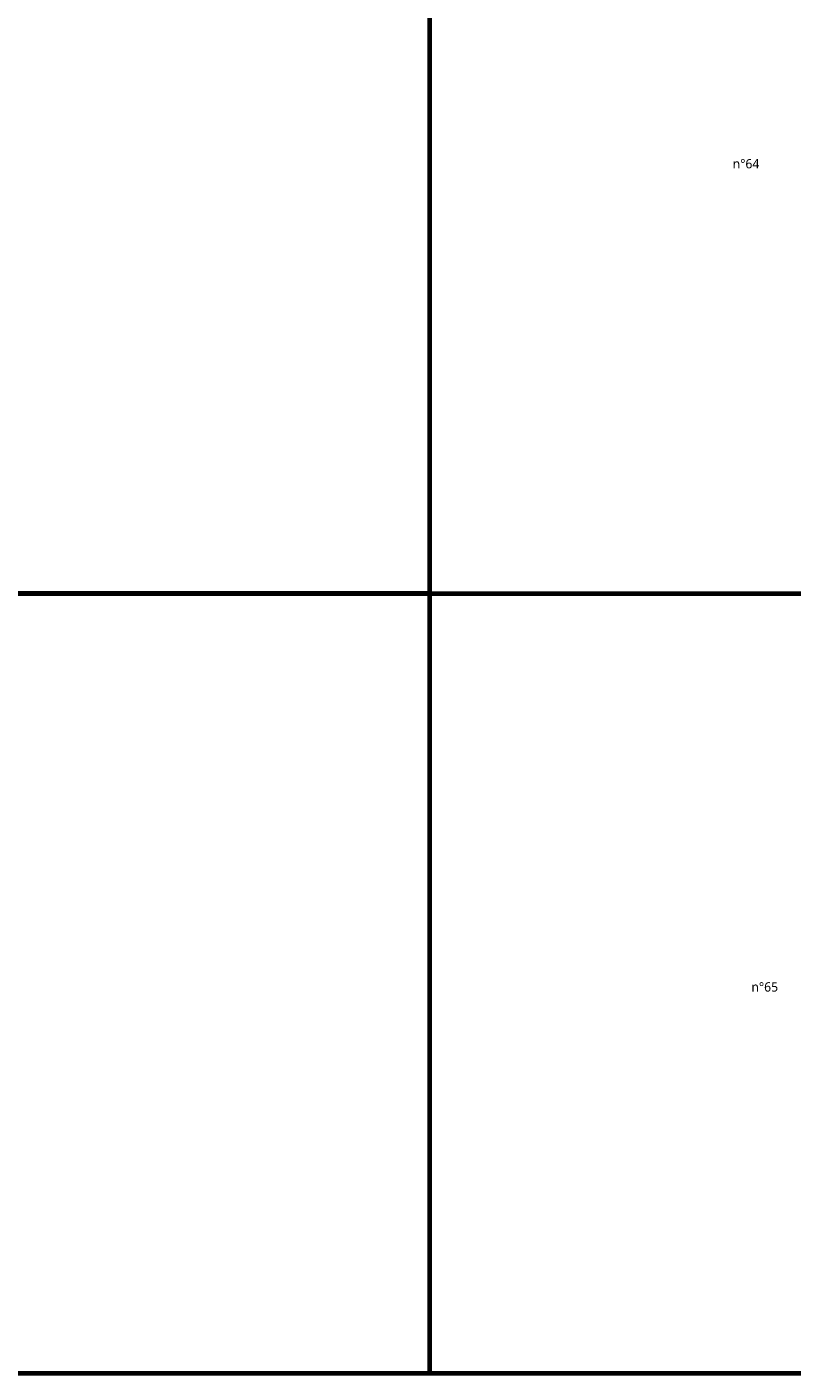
# Model space of a CAD drawing. Header units: millimetres. Extents: x -3314 to 21255525, y -15000 to 1735000.
# Tile 2 of 109: x 18050 to 18868, y -718 to 721. Entities that reach past the tile are written whole.
import ezdxf

# ---------------------------------------------------------------- set-up
doc = ezdxf.new("R2010")
doc.units = ezdxf.units.MM
doc.linetypes.add('CONTINU', pattern=[0])
doc.layers.add('Dessin_TEXTES', color=7, linetype='CONTINU')
doc.styles.add('Arial', font='segoeui.ttf')

msp = doc.modelspace()

# ---------------------------------------------------------------- linework, layer by layer
at = {"layer": 'Defpoints', "lineweight": 70}
for p, q in [((18479.8084, 1389.23), (18479.8084, -717.6277)), ((15589.2504, 115.8012), (19619.4356, 115.8012)), ((18479.8084, 115.8012), (15589.2504, 115.8012)), ((15589.2504, -717.6277), (19619.4356, -717.6277))]:
    msp.add_line(p, q, dxfattribs=at)

# ---------------------------------------------------------------- texts
at = {"layer": 'Dessin_TEXTES', "style": 'Arial'}
for s, p in [('n°64', (18804.08, 570.17)), ('n°65', (18824.08, -309.83))]:
    msp.add_text(s, height=10, dxfattribs=at).set_placement(p)

doc.saveas('drawing.dxf')
